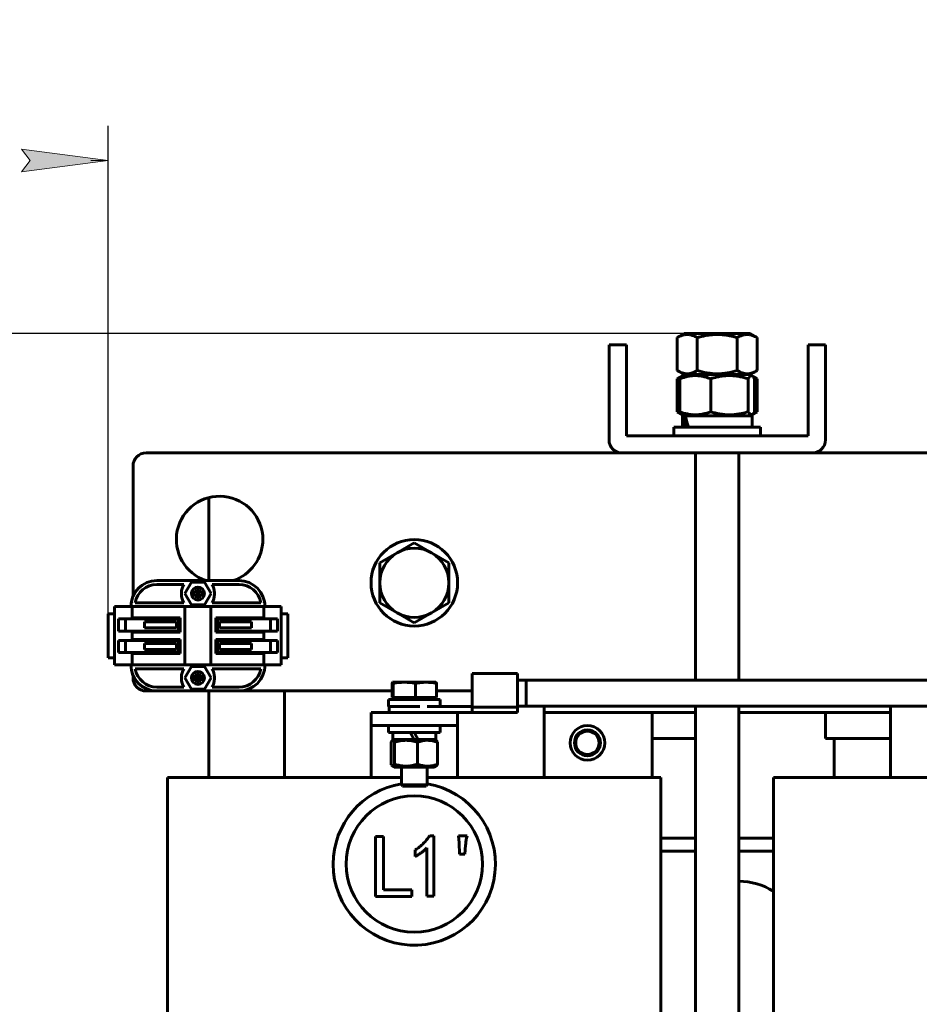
# Model space of a CAD drawing. Header units: millimetres. Extents: x 0 to 297, y 0 to 420.
# Tile 4 of 13: x 104 to 156, y 173 to 230. Entities that reach past the tile are written whole.
import ezdxf

# ---------------------------------------------------------------- set-up
doc = ezdxf.new("R2010")
doc.units = ezdxf.units.MM
doc.linetypes.add('K5LT_BASIC', pattern=[0])
doc.linetypes.add('K5LT_THIN', pattern=[0])
doc.layers.add('Системный слой', color=7, linetype='Continuous')
doc.styles.add('KDIMTEXTSTYLE', font='GOST_AU.SHX', dxfattribs={"width": 0.96, "oblique": 15, "height": 5})
doc.dimstyles.new('KDIMSTYLE (0.25)', dxfattribs={"dimtxt": 5, "dimasz": 1, "dimexe": 2, "dimexo": 0, "dimgap": 1, "dimtad": 1, "dimlfac": 4, "dimtxsty": 'KDIMTEXTSTYLE', "dimsah": 1, "dimcen": 0, "dimdle": 1, "dimadec": 0, "dimazin": 0, "dimtfac": 0.667, "dimtmove": 0, "dimatfit": 3, "dimfxl": 1, "dimtvp": 1, "dimtolj": 1, "dimtzin": 0, "dimarcsym": 0})

# ---------------------------------------------------------------- blocks, each defined once
blk = doc.blocks.new('U2')
at = {"layer": 'Системный слой', "color": 150, "linetype": 'K5LT_BASIC', "lineweight": 60, "true_color": 0x0080ff}
for p, q in [((110.579, 203.888), (110.579, 196.362)), ((110.579, 191.788), (110.579, 191.638))]:
    blk.add_line(p, q, dxfattribs=at)
blk = doc.blocks.new('U3')
at = {"layer": 'Системный слой', "color": 150, "linetype": 'K5LT_BASIC', "lineweight": 60, "true_color": 0x0080ff}
for p, q in [((138.829, 204.638), (111.329, 204.638)), ((173.829, 204.638), (149.829, 204.638)), ((212.329, 204.638), (184.829, 204.638))]:
    blk.add_line(p, q, dxfattribs=at)
blk = doc.blocks.new('U4')
at = {"layer": 'Системный слой', "color": 150, "linetype": 'K5LT_BASIC', "lineweight": 60, "true_color": 0x0080ff}
for start, end in [(0, 251.8051), (288.1949, 0)]:
    blk.add_arc((115.579, 199.638), 2.5, start, end, dxfattribs=at)
blk = doc.blocks.new('U5')
at = {"layer": 'Системный слой', "color": 150, "linetype": 'K5LT_BASIC', "lineweight": 60, "true_color": 0x0080ff}
for p, q in [((111.329, 190.888), (111.954, 190.888)), ((116.704, 190.888), (125.548, 190.888)), ((128.109, 190.888), (130.166, 190.888))]:
    blk.add_line(p, q, dxfattribs=at)
blk = doc.blocks.new('U14')
at = {"layer": 'Системный слой', "color": 150, "linetype": 'K5LT_BASIC', "lineweight": 60, "true_color": 0x0080ff}
for p, q in [((110.521, 193.8), (110.521, 193.857)), ((110.521, 193.043), (110.521, 193.1))]:
    blk.add_line(p, q, dxfattribs=at)
blk = doc.blocks.new('U15')
at = {"layer": 'Системный слой', "color": 150, "linetype": 'K5LT_BASIC', "lineweight": 60, "true_color": 0x0080ff}
for p, q in [((118.136, 193.857), (118.136, 193.8)), ((118.136, 193.1), (118.136, 193.043))]:
    blk.add_line(p, q, dxfattribs=at)
blk = doc.blocks.new('U16')
at = {"layer": 'Системный слой', "color": 150, "linetype": 'K5LT_BASIC', "lineweight": 60, "true_color": 0x0080ff}
for p, q in [((110.521, 195.05), (110.521, 195.107)), ((110.521, 194.293), (110.521, 194.35))]:
    blk.add_line(p, q, dxfattribs=at)
blk = doc.blocks.new('U17')
at = {"layer": 'Системный слой', "color": 150, "linetype": 'K5LT_BASIC', "lineweight": 60, "true_color": 0x0080ff}
for p, q in [((118.136, 195.107), (118.136, 195.05)), ((118.136, 194.35), (118.136, 194.293))]:
    blk.add_line(p, q, dxfattribs=at)
blk = doc.blocks.new('U22')
at = {"layer": 'Системный слой', "color": 150, "linetype": 'K5LT_BASIC', "lineweight": 60, "true_color": 0x0080ff}
for p, q in [((150.579, 188.138), (154.329, 188.138)), ((169.329, 188.138), (173.079, 188.138))]:
    blk.add_line(p, q, dxfattribs=at)
blk = doc.blocks.new('U23')
at = {"layer": 'Системный слой', "color": 150, "linetype": 'K5LT_BASIC', "lineweight": 60, "true_color": 0x0080ff}
for p, q in [((126.829, 188.088), (125.594, 188.088)), ((128.064, 188.088), (127.059, 188.088))]:
    blk.add_line(p, q, dxfattribs=at)
blk = doc.blocks.new('U27')
at = {"layer": 'Системный слой', "color": 150, "linetype": 'K5LT_BASIC', "lineweight": 60, "true_color": 0x0080ff}
for p, q in [((142.422, 209.163), (144.016, 209.163)), ((144.016, 209.163), (146.235, 209.163))]:
    blk.add_line(p, q, dxfattribs=at)
blk = doc.blocks.new('U28')
at = {"layer": 'Системный слой', "color": 150, "linetype": 'K5LT_BASIC', "lineweight": 60, "true_color": 0x0080ff}
for p, q in [((146.113, 208.93), (146.192, 209.046)), ((146.192, 209.046), (146.273, 209.104)), ((146.273, 209.104), (146.356, 209.093)), ((146.356, 209.093), (146.401, 209.056)), ((146.401, 209.056), (146.446, 209.001)), ((146.446, 209.001), (146.491, 208.93))]:
    blk.add_line(p, q, dxfattribs=at)
blk = doc.blocks.new('U29')
at = {"layer": 'Системный слой', "color": 150, "linetype": 'K5LT_BASIC', "lineweight": 60, "true_color": 0x0080ff}
for p, q in [((146.167, 206.936), (146.113, 207.02)), ((146.248, 206.857), (146.167, 206.936)), ((146.331, 206.846), (146.248, 206.857)), ((146.356, 206.858), (146.331, 206.846)), ((146.401, 206.894), (146.356, 206.858)), ((146.446, 206.949), (146.401, 206.894)), ((146.491, 207.02), (146.446, 206.949))]:
    blk.add_line(p, q, dxfattribs=at)
blk = doc.blocks.new('U35')
at = {"layer": 'Системный слой', "color": 150, "linetype": 'K5LT_BASIC', "lineweight": 60, "true_color": 0x0080ff}
for start, end in [(99.1752, 180), (180, 80.7615)]:
    blk.add_arc((126.826, 180.886), 4.688, start, end, dxfattribs=at)
blk = doc.blocks.new('U39')
at = {"layer": 'Системный слой', "color": 150, "linetype": 'K5LT_BASIC', "lineweight": 60, "true_color": 0x0080ff}
for p, q in [((142.316, 206.788), (142.367, 206.788)), ((142.486, 206.788), (146.341, 206.788))]:
    blk.add_line(p, q, dxfattribs=at)
blk = doc.blocks.new('U40')
at = {"layer": 'Системный слой', "color": 150, "linetype": 'K5LT_BASIC', "lineweight": 60, "true_color": 0x0080ff}
for p, q in [((126.079, 185.463), (127.231, 185.463)), ((127.231, 185.463), (127.579, 185.463))]:
    blk.add_line(p, q, dxfattribs=at)
blk = doc.blocks.new('U41')
at = {"layer": 'Системный слой', "color": 150, "linetype": 'K5LT_BASIC', "lineweight": 60, "true_color": 0x0080ff}
for p, q in [((127.191, 185.388), (126.154, 185.388)), ((127.504, 185.388), (127.191, 185.388))]:
    blk.add_line(p, q, dxfattribs=at)
blk = doc.blocks.new('U42')
at = {"layer": 'Системный слой', "color": 150, "linetype": 'K5LT_BASIC', "lineweight": 60, "true_color": 0x0080ff}
for p, q in [((125.548, 191.317), (125.558, 191.353)), ((125.558, 191.353), (125.568, 191.376)), ((125.568, 191.376), (125.577, 191.387)), ((125.577, 191.387), (125.578, 191.387)), ((125.578, 191.387), (125.579, 191.388)), ((125.579, 191.388), (125.58, 191.388))]:
    blk.add_line(p, q, dxfattribs=at)
blk = doc.blocks.new('U43')
at = {"layer": 'Системный слой', "color": 150, "linetype": 'K5LT_BASIC', "lineweight": 60, "true_color": 0x0080ff}
for p, q in [((141.829, 206.138), (146.29, 206.138)), ((146.29, 206.138), (146.829, 206.138))]:
    blk.add_line(p, q, dxfattribs=at)
blk = doc.blocks.new('U44')
at = {"layer": 'Системный слой', "color": 150, "linetype": 'K5LT_BASIC', "lineweight": 60, "true_color": 0x0080ff}
for p, q in [((118.079, 185.888), (126.079, 185.888)), ((127.579, 185.888), (135.579, 185.888))]:
    blk.add_line(p, q, dxfattribs=at)
blk = doc.blocks.new('U46')
at = {"layer": 'Системный слой', "color": 150, "linetype": 'K5LT_BASIC', "lineweight": 60, "true_color": 0x0080ff}
for p, q in [((154.329, 190.013), (154.329, 185.888)), ((154.329, 140.888), (154.329, 135.888))]:
    blk.add_line(p, q, dxfattribs=at)
blk = doc.blocks.new('U52')
at = {"layer": 'Системный слой', "color": 150, "linetype": 'K5LT_BASIC', "lineweight": 60, "true_color": 0x0080ff}
for p, q in [((143.079, 189.638), (134.329, 189.638)), ((154.329, 189.638), (145.579, 189.638))]:
    blk.add_line(p, q, dxfattribs=at)
blk = doc.blocks.new('U55')
at = {"layer": 'Системный слой', "color": 150, "linetype": 'K5LT_BASIC', "lineweight": 60, "true_color": 0x0080ff}
for p, q in [((141.079, 181.638), (143.079, 181.638)), ((145.579, 181.638), (147.579, 181.638)), ((176.079, 181.638), (178.079, 181.638)), ((180.579, 181.638), (182.579, 181.638))]:
    blk.add_line(p, q, dxfattribs=at)
blk = doc.blocks.new('U58')
at = {"layer": 'Системный слой', "color": 150, "linetype": 'K5LT_BASIC', "lineweight": 60, "true_color": 0x0080ff}
for p, q in [((143.079, 182.388), (141.079, 182.388)), ((147.579, 182.388), (145.579, 182.388)), ((178.079, 182.388), (176.079, 182.388)), ((182.579, 182.388), (180.579, 182.388))]:
    blk.add_line(p, q, dxfattribs=at)
blk = doc.blocks.new('U60')
at = {"layer": 'Системный слой', "color": 150, "linetype": 'K5LT_BASIC', "lineweight": 60, "true_color": 0x0080ff}
for p, q in [((114.954, 201.638), (114.954, 197.263)), ((114.954, 190.888), (114.954, 185.888))]:
    blk.add_line(p, q, dxfattribs=at)
blk = doc.blocks.new('U64')
at = {"layer": 'Системный слой', "color": 150, "linetype": 'K5LT_BASIC', "lineweight": 60, "true_color": 0x0080ff}
for p, q in [((125.519, 186.606), (125.495, 186.653)), ((125.683, 186.653), (125.645, 186.583)), ((125.543, 186.57), (125.519, 186.606)), ((125.568, 186.548), (125.543, 186.57)), ((125.607, 186.546), (125.568, 186.548)), ((125.645, 186.583), (125.607, 186.546))]:
    blk.add_line(p, q, dxfattribs=at)
blk = doc.blocks.new('U65')
at = {"layer": 'Системный слой', "color": 150, "linetype": 'K5LT_BASIC', "lineweight": 60, "true_color": 0x0080ff}
for p, q in [((125.495, 187.922), (125.519, 187.969)), ((125.519, 187.969), (125.543, 188.005)), ((125.543, 188.005), (125.568, 188.027)), ((125.568, 188.027), (125.589, 188.033)), ((125.589, 188.033), (125.59, 188.033)), ((125.59, 188.033), (125.591, 188.033)), ((125.591, 188.033), (125.593, 188.033)), ((125.593, 188.033), (125.596, 188.033)), ((125.596, 188.033), (125.604, 188.031)), ((125.604, 188.031), (125.613, 188.026)), ((125.613, 188.026), (125.614, 188.025)), ((125.614, 188.025), (125.615, 188.025)), ((125.615, 188.025), (125.617, 188.023)), ((125.617, 188.023), (125.621, 188.02)), ((125.621, 188.02), (125.628, 188.013)), ((125.628, 188.013), (125.637, 188.003)), ((125.637, 188.003), (125.638, 188.002)), ((125.638, 188.002), (125.639, 188)), ((125.639, 188), (125.642, 187.996)), ((125.642, 187.996), (125.648, 187.988)), ((125.648, 187.988), (125.659, 187.969)), ((125.659, 187.969), (125.682, 187.924)), ((125.682, 187.924), (125.683, 187.922))]:
    blk.add_line(p, q, dxfattribs=at)
blk = doc.blocks.new('U66')
at = {"layer": 'Системный слой', "color": 150, "linetype": 'K5LT_BASIC', "lineweight": 60, "true_color": 0x0080ff}
for p, q in [((134.329, 185.888), (134.329, 190.013)), ((134.329, 135.888), (134.329, 140.888))]:
    blk.add_line(p, q, dxfattribs=at)
blk = doc.blocks.new('U67')
at = {"layer": 'Системный слой', "color": 150, "linetype": 'K5LT_BASIC', "lineweight": 60, "true_color": 0x0080ff}
for p, q in [((119.329, 190.888), (119.329, 185.888)), ((119.329, 140.888), (119.329, 135.9))]:
    blk.add_line(p, q, dxfattribs=at)
blk = doc.blocks.new('U68')
at = {"layer": 'Системный слой', "color": 150, "linetype": 'K5LT_BASIC', "lineweight": 60, "true_color": 0x0080ff}
for p, q in [((143.079, 191.513), (143.079, 204.638)), ((143.079, 126.013), (143.079, 190.013))]:
    blk.add_line(p, q, dxfattribs=at)
blk = doc.blocks.new('U69')
at = {"layer": 'Системный слой', "color": 150, "linetype": 'K5LT_BASIC', "lineweight": 60, "true_color": 0x0080ff}
for p, q in [((145.579, 191.513), (145.579, 204.638)), ((145.579, 126.013), (145.579, 190.013))]:
    blk.add_line(p, q, dxfattribs=at)
blk = doc.blocks.new('U73')
at = {"layer": 'Системный слой', "color": 150, "linetype": 'K5LT_BASIC', "lineweight": 60, "true_color": 0x0080ff}
for p, q in [((133.291, 191.513), (178.819, 191.513)), ((178.942, 191.513), (180.579, 191.513)), ((213.889, 191.513), (214.523, 191.513))]:
    blk.add_line(p, q, dxfattribs=at)
blk = doc.blocks.new('U75')
at = {"layer": 'Системный слой', "color": 150, "linetype": 'K5LT_BASIC', "lineweight": 60, "true_color": 0x0080ff}
for p, q in [((153.079, 185.888), (161.079, 185.888)), ((162.579, 185.888), (170.579, 185.888))]:
    blk.add_line(p, q, dxfattribs=at)
blk = doc.blocks.new('U78')
at = {"layer": 'Системный слой', "color": 150, "linetype": 'K5LT_BASIC', "lineweight": 60, "true_color": 0x0080ff}
for p, q in [((142.092, 206.98), (142.019, 207.02)), ((142.165, 206.945), (142.092, 206.98)), ((142.238, 206.914), (142.165, 206.945))]:
    blk.add_line(p, q, dxfattribs=at)
blk = doc.blocks.new('U79')
at = {"layer": 'Системный слой', "color": 150, "linetype": 'K5LT_BASIC', "lineweight": 60, "true_color": 0x0080ff}
for p, q in [((146.419, 209.037), (146.492, 209.006)), ((146.492, 209.006), (146.565, 208.97)), ((146.565, 208.97), (146.638, 208.93))]:
    blk.add_line(p, q, dxfattribs=at)
blk = doc.blocks.new('U80')
at = {"layer": 'Системный слой', "color": 150, "linetype": 'K5LT_BASIC', "lineweight": 60, "true_color": 0x0080ff}
for p, q in [((142.019, 208.93), (142.092, 208.97)), ((142.092, 208.97), (142.165, 209.006)), ((142.165, 209.006), (142.238, 209.037))]:
    blk.add_line(p, q, dxfattribs=at)
blk = doc.blocks.new('U81')
at = {"layer": 'Системный слой', "color": 150, "linetype": 'K5LT_BASIC', "lineweight": 60, "true_color": 0x0080ff}
for p, q in [((146.492, 206.945), (146.419, 206.914)), ((146.565, 206.98), (146.492, 206.945)), ((146.638, 207.02), (146.565, 206.98))]:
    blk.add_line(p, q, dxfattribs=at)
blk = doc.blocks.new('KDIMARROW_01')
at = {"layer": 'Системный слой'}
blk.add_hatch(color=0, dxfattribs=at).paths.add_polyline_path([(0, 0), (-5, 0.658), (-4.5, 0), (-5, -0.658)])
at = {"layer": 'Системный слой', "color": 0, "linetype": 'K5LT_THIN', "lineweight": 18}
for p, q in [((-4.5, 0), (-5, 0.658)), ((-5, 0.658), (0, 0)), ((0, 0), (-5, -0.658)), ((-5, -0.658), (-4.5, 0)), ((0, 0), (-1, 0))]:
    blk.add_line(p, q, dxfattribs=at)

msp = doc.modelspace()

# ---------------------------------------------------------------- linework, layer by layer
at = {"layer": 'Системный слой', "color": 150, "linetype": 'K5LT_BASIC', "lineweight": 60, "true_color": 0x0080ff}
for p, q in [((142.4223, 211.5376), (142.0191, 211.3049)), ((142.0191, 211.3049), (142.0191, 209.3954)), ((142.4223, 211.5376), (146.2348, 211.5376)), ((143.1738, 211.3049), (143.1738, 209.3954)), ((145.4832, 211.3049), (145.4832, 209.3954)), ((146.2348, 211.5376), (146.6379, 211.3049)), ((146.6379, 211.3049), (146.6379, 209.3954)), ((138.0785, 210.1376), (138.0785, 210.8876)), ((138.0785, 210.8876), (139.0785, 210.8876)), ((139.0785, 210.8876), (139.0785, 210.1376)), ((149.5785, 210.8876), (150.5785, 210.8876)), ((149.5785, 210.1376), (149.5785, 210.8876)), ((150.5785, 210.8876), (150.5785, 210.1376)), ((138.0785, 210.1376), (138.0785, 205.3876)), ((139.0785, 205.6376), (139.0785, 210.1376)), ((149.5785, 210.1376), (149.5785, 205.6376)), ((150.5785, 205.3876), (150.5785, 210.1376)), ((142.4223, 209.1626), (142.0191, 209.3954)), ((146.2348, 209.1626), (146.6379, 209.3954)), ((142.3012, 209.0927), (142.0191, 208.9299)), ((142.0191, 208.9299), (142.0191, 207.0204)), ((142.1665, 208.9299), (142.1665, 207.0204)), ((142.4223, 209.1626), (142.3011, 209.0927)), ((142.4223, 209.1626), (146.2348, 209.1626)), ((143.9505, 208.9299), (143.9505, 207.0204)), ((146.1125, 208.9299), (146.1125, 207.0204)), ((146.2348, 209.1626), (146.3559, 209.0927)), ((146.3559, 209.0927), (146.6379, 208.9299)), ((146.4906, 208.9299), (146.4906, 207.0204)), ((146.6379, 208.9299), (146.6379, 207.0204)), ((142.3012, 206.8575), (142.0191, 207.0204)), ((142.4223, 206.7876), (142.3011, 206.8575)), ((142.316, 206.1376), (142.316, 206.7876)), ((142.3671, 206.7876), (142.4662, 206.7876)), ((142.4662, 206.7876), (142.4855, 206.7876)), ((146.2348, 206.7876), (146.3559, 206.8575)), ((146.341, 206.1376), (146.341, 206.7876)), ((146.3559, 206.8575), (146.6379, 207.0204)), ((141.8285, 205.6376), (141.8285, 206.1376)), ((146.8285, 205.6376), (146.8285, 206.1376)), ((149.5785, 205.6376), (139.0785, 205.6376)), ((138.8285, 204.6376), (149.8285, 204.6376)), ((114.9535, 201.6376), (114.9535, 202.0582)), ((126.8285, 199.447), (125.8285, 198.8697)), ((127.8285, 198.8697), (126.8285, 199.447)), ((125.8285, 198.8697), (124.8285, 198.2923)), ((128.8285, 198.2923), (127.8285, 198.8697)), ((124.8285, 198.2923), (124.8285, 197.1376)), ((128.8285, 197.1376), (128.8285, 198.2923)), ((111.9535, 197.2626), (116.7035, 197.2626)), ((111.9535, 197.0376), (113.5058, 197.0376)), ((113.9496, 197.1689), (113.5707, 196.5126)), ((114.7074, 197.1689), (113.9496, 197.1689)), ((115.0863, 196.5126), (114.7074, 197.1689)), ((115.1512, 197.0376), (116.7035, 197.0376)), ((124.8285, 197.1376), (124.8285, 195.9829)), ((128.8285, 195.9829), (128.8285, 197.1376)), ((113.3785, 196.4626), (113.3785, 196.5626)), ((113.5707, 196.5126), (113.9496, 195.8564)), ((114.0848, 196.6064), (114.2348, 196.6064)), ((114.0848, 196.4189), (114.0848, 196.6064)), ((114.2348, 196.4189), (114.0848, 196.4189)), ((114.2348, 196.7564), (114.4223, 196.7564)), ((114.2348, 196.6064), (114.2348, 196.7564)), ((114.2348, 196.6064), (114.3285, 196.5126)), ((114.2348, 196.4189), (114.3285, 196.5126)), ((114.2348, 196.2689), (114.2348, 196.4189)), ((114.4223, 196.6064), (114.3285, 196.5126)), ((114.3285, 196.5126), (114.4223, 196.4189)), ((114.4223, 196.7564), (114.4223, 196.6064)), ((114.4223, 196.6064), (114.5723, 196.6064)), ((114.5723, 196.4189), (114.4223, 196.4189)), ((114.4223, 196.4189), (114.4223, 196.2689)), ((114.5723, 196.6064), (114.5723, 196.4189)), ((114.7074, 195.8564), (115.0863, 196.5126)), ((115.2785, 196.5626), (115.2785, 196.4626)), ((109.6784, 195.7626), (109.516, 195.7626)), ((109.516, 192.3876), (109.516, 195.7626)), ((110.3587, 195.7626), (109.6784, 195.7626)), ((110.3587, 195.7626), (110.5211, 195.7626)), ((110.5211, 195.1072), (110.5211, 195.7626)), ((110.6175, 195.7626), (110.5211, 195.7626)), ((111.1643, 195.7626), (110.6175, 195.7626)), ((113.5058, 195.9876), (110.6985, 195.9876)), ((111.3178, 195.7626), (111.1643, 195.7626)), ((113.5285, 195.7626), (111.3178, 195.7626)), ((113.5785, 195.7626), (113.5285, 195.7626)), ((113.5785, 195.7626), (113.6035, 195.7626)), ((113.5785, 192.3876), (113.5785, 195.7626)), ((115.0535, 195.7626), (113.6035, 195.7626)), ((113.9496, 195.8564), (114.7074, 195.8564)), ((114.4223, 196.2689), (114.2348, 196.2689)), ((115.0535, 195.7626), (115.0785, 195.7626)), ((115.0785, 195.7626), (115.0785, 192.3876)), ((115.1285, 195.7626), (115.0785, 195.7626)), ((117.3392, 195.7626), (115.1285, 195.7626)), ((117.9585, 195.9876), (115.1512, 195.9876)), ((117.4927, 195.7626), (117.3392, 195.7626)), ((118.0395, 195.7626), (117.4927, 195.7626)), ((118.136, 195.7626), (118.0395, 195.7626)), ((118.136, 195.7626), (118.2983, 195.7626)), ((118.136, 195.7626), (118.136, 195.1072)), ((118.9787, 195.7626), (118.2983, 195.7626)), ((119.141, 195.7626), (118.9787, 195.7626)), ((119.141, 195.7626), (119.141, 192.3876)), ((124.8285, 195.9829), (125.8285, 195.4056)), ((127.8285, 195.4056), (128.8285, 195.9829)), ((109.141, 195.3501), (109.141, 194.1759)), ((109.516, 195.3501), (109.141, 195.3501)), ((119.516, 195.3501), (119.141, 195.3501)), ((119.516, 194.1759), (119.516, 195.3501)), ((125.8285, 195.4056), (126.8285, 194.8282)), ((126.8285, 194.8282), (127.8285, 195.4056)), ((109.8547, 195.0501), (109.7297, 195.0501)), ((109.7297, 194.3501), (109.7297, 195.0501)), ((110.0938, 195.0501), (109.8547, 195.0501)), ((110.1438, 195.0501), (110.0938, 195.0501)), ((110.1438, 195.0501), (110.194, 195.0501)), ((110.1438, 195.0501), (110.1438, 194.3501)), ((110.6815, 195.0501), (110.194, 195.0501)), ((110.5211, 195.1072), (110.6175, 195.1072)), ((110.6175, 195.1072), (111.1643, 195.1072)), ((110.6815, 195.0501), (110.7666, 195.0501)), ((111.1483, 195.0501), (110.7666, 195.0501)), ((111.1914, 195.0501), (111.1483, 195.0501)), ((111.1643, 195.1072), (111.3178, 195.1072)), ((112.8285, 195.0501), (111.1914, 195.0501)), ((111.232, 194.5274), (111.232, 194.8728)), ((111.232, 194.8728), (112.8285, 194.8728)), ((111.3178, 195.1072), (113.2958, 195.1072)), ((113.2035, 195.0501), (112.8285, 195.0501)), ((112.8285, 194.8728), (113.084, 194.8728)), ((113.084, 194.5274), (113.084, 194.8728)), ((113.2035, 195.0501), (113.2035, 194.3501)), ((113.2958, 195.1072), (113.2958, 194.2931)), ((115.3612, 194.2931), (115.3612, 195.1072)), ((115.3612, 195.1072), (117.3392, 195.1072)), ((115.8285, 195.0501), (115.4535, 195.0501)), ((115.4535, 194.3501), (115.4535, 195.0501)), ((115.573, 194.8728), (115.8285, 194.8728)), ((115.573, 194.8728), (115.573, 194.5274)), ((117.4657, 195.0501), (115.8285, 195.0501)), ((115.8285, 194.8728), (117.425, 194.8728)), ((117.3392, 195.1072), (117.4927, 195.1072)), ((117.425, 194.8728), (117.425, 194.5274)), ((117.5087, 195.0501), (117.4657, 195.0501)), ((117.4927, 195.1072), (118.0395, 195.1072)), ((117.8904, 195.0501), (117.5087, 195.0501)), ((117.8904, 195.0501), (117.9755, 195.0501)), ((118.463, 195.0501), (117.9755, 195.0501)), ((118.0395, 195.1072), (118.136, 195.1072)), ((118.463, 195.0501), (118.5132, 195.0501)), ((118.5632, 195.0501), (118.5132, 195.0501)), ((118.5132, 194.3501), (118.5132, 195.0501)), ((118.8024, 195.0501), (118.5632, 195.0501)), ((118.9274, 195.0501), (118.8024, 195.0501)), ((118.9274, 195.0501), (118.9274, 194.3501)), ((109.141, 194.1759), (109.141, 193.9743)), ((109.7297, 194.3501), (109.8547, 194.3501)), ((109.8547, 194.3501), (110.0938, 194.3501)), ((110.0938, 194.3501), (110.1438, 194.3501)), ((110.194, 194.3501), (110.1438, 194.3501)), ((110.194, 194.3501), (110.6815, 194.3501)), ((110.6175, 194.2931), (110.5211, 194.2931)), ((110.5211, 193.8572), (110.5211, 194.2931)), ((111.1643, 194.2931), (110.6175, 194.2931)), ((110.7666, 194.3501), (110.6815, 194.3501)), ((110.7666, 194.3501), (111.1483, 194.3501)), ((111.1914, 194.3501), (111.1483, 194.3501)), ((111.3178, 194.2931), (111.1643, 194.2931)), ((111.1914, 194.3501), (112.8285, 194.3501)), ((112.8285, 194.5274), (111.232, 194.5274)), ((113.2958, 194.2931), (111.3178, 194.2931)), ((113.084, 194.5274), (112.8285, 194.5274)), ((112.8285, 194.3501), (113.2035, 194.3501)), ((117.3392, 194.2931), (115.3612, 194.2931)), ((115.4535, 194.3501), (115.8285, 194.3501)), ((115.8285, 194.5274), (115.573, 194.5274)), ((117.425, 194.5274), (115.8285, 194.5274)), ((115.8285, 194.3501), (117.4657, 194.3501)), ((117.4927, 194.2931), (117.3392, 194.2931)), ((117.4657, 194.3501), (117.5087, 194.3501)), ((118.0395, 194.2931), (117.4927, 194.2931)), ((117.8904, 194.3501), (117.5087, 194.3501)), ((117.9755, 194.3501), (117.8904, 194.3501)), ((117.9755, 194.3501), (118.463, 194.3501)), ((118.136, 194.2931), (118.0395, 194.2931)), ((118.136, 194.2931), (118.136, 193.8572)), ((118.5132, 194.3501), (118.463, 194.3501)), ((118.5132, 194.3501), (118.5632, 194.3501)), ((118.5632, 194.3501), (118.8024, 194.3501)), ((118.8024, 194.3501), (118.9274, 194.3501)), ((119.516, 194.1759), (119.516, 193.9743)), ((109.141, 193.9743), (109.141, 192.8001)), ((109.7297, 193.1001), (109.7297, 193.8001)), ((109.8547, 193.8001), (109.7297, 193.8001)), ((110.0938, 193.8001), (109.8547, 193.8001)), ((110.1438, 193.8001), (110.0938, 193.8001)), ((110.1438, 193.8001), (110.194, 193.8001)), ((110.1438, 193.8001), (110.1438, 193.1001)), ((110.6815, 193.8001), (110.194, 193.8001)), ((110.5211, 193.8572), (110.6175, 193.8572)), ((110.6175, 193.8572), (111.1643, 193.8572)), ((110.6815, 193.8001), (110.7666, 193.8001)), ((111.1483, 193.8001), (110.7666, 193.8001)), ((111.1914, 193.8001), (111.1483, 193.8001)), ((111.1643, 193.8572), (111.3178, 193.8572)), ((112.8285, 193.8001), (111.1914, 193.8001)), ((111.232, 193.6228), (112.8285, 193.6228)), ((111.232, 193.2774), (111.232, 193.6228)), ((111.3178, 193.8572), (113.2958, 193.8572)), ((113.2035, 193.8001), (112.8285, 193.8001)), ((112.8285, 193.6228), (113.084, 193.6228)), ((113.084, 193.2774), (113.084, 193.6228)), ((113.2035, 193.8001), (113.2035, 193.1001)), ((113.2958, 193.8572), (113.2958, 193.0431)), ((115.3612, 193.8572), (117.3392, 193.8572)), ((115.3612, 193.0431), (115.3612, 193.8572)), ((115.4535, 193.1001), (115.4535, 193.8001)), ((115.8285, 193.8001), (115.4535, 193.8001)), ((115.573, 193.6228), (115.573, 193.2774)), ((115.573, 193.6228), (115.8285, 193.6228)), ((117.4657, 193.8001), (115.8285, 193.8001)), ((115.8285, 193.6228), (117.425, 193.6228)), ((117.3392, 193.8572), (117.4927, 193.8572)), ((117.425, 193.6228), (117.425, 193.2774)), ((117.5087, 193.8001), (117.4657, 193.8001)), ((117.4927, 193.8572), (118.0395, 193.8572)), ((117.8904, 193.8001), (117.5087, 193.8001)), ((117.8904, 193.8001), (117.9755, 193.8001)), ((118.463, 193.8001), (117.9755, 193.8001)), ((118.0395, 193.8572), (118.136, 193.8572)), ((118.463, 193.8001), (118.5132, 193.8001)), ((118.5632, 193.8001), (118.5132, 193.8001)), ((118.5132, 193.1001), (118.5132, 193.8001)), ((118.8024, 193.8001), (118.5632, 193.8001)), ((118.9274, 193.8001), (118.8024, 193.8001)), ((118.9274, 193.8001), (118.9274, 193.1001)), ((119.516, 192.8001), (119.516, 193.9743)), ((109.7297, 193.1001), (109.8547, 193.1001)), ((109.8547, 193.1001), (110.0938, 193.1001)), ((110.0938, 193.1001), (110.1438, 193.1001)), ((110.194, 193.1001), (110.1438, 193.1001)), ((110.194, 193.1001), (110.6815, 193.1001)), ((110.5211, 192.3876), (110.5211, 193.0431)), ((110.6175, 193.0431), (110.5211, 193.0431)), ((111.1643, 193.0431), (110.6175, 193.0431)), ((110.7666, 193.1001), (110.6815, 193.1001)), ((110.7666, 193.1001), (111.1483, 193.1001)), ((111.1914, 193.1001), (111.1483, 193.1001)), ((111.3178, 193.0431), (111.1643, 193.0431)), ((111.1914, 193.1001), (112.8285, 193.1001)), ((112.8285, 193.2774), (111.232, 193.2774)), ((113.2958, 193.0431), (111.3178, 193.0431)), ((113.084, 193.2774), (112.8285, 193.2774)), ((112.8285, 193.1001), (113.2035, 193.1001)), ((117.3392, 193.0431), (115.3612, 193.0431)), ((115.4535, 193.1001), (115.8285, 193.1001)), ((115.8285, 193.2774), (115.573, 193.2774)), ((117.425, 193.2774), (115.8285, 193.2774)), ((115.8285, 193.1001), (117.4657, 193.1001)), ((117.4927, 193.0431), (117.3392, 193.0431)), ((117.4657, 193.1001), (117.5087, 193.1001)), ((118.0395, 193.0431), (117.4927, 193.0431)), ((117.8904, 193.1001), (117.5087, 193.1001)), ((117.9755, 193.1001), (117.8904, 193.1001)), ((117.9755, 193.1001), (118.463, 193.1001)), ((118.136, 193.0431), (118.0395, 193.0431)), ((118.136, 193.0431), (118.136, 192.3876)), ((118.5132, 193.1001), (118.463, 193.1001)), ((118.5132, 193.1001), (118.5632, 193.1001)), ((118.5632, 193.1001), (118.8024, 193.1001)), ((118.8024, 193.1001), (118.9274, 193.1001)), ((109.516, 192.8001), (109.141, 192.8001)), ((109.516, 192.3876), (109.6784, 192.3876)), ((110.3587, 192.3876), (109.6784, 192.3876)), ((110.5211, 192.3876), (110.3587, 192.3876)), ((110.5211, 192.3876), (110.6175, 192.3876)), ((111.1643, 192.3876), (110.6175, 192.3876)), ((111.1643, 192.3876), (111.3178, 192.3876)), ((113.5285, 192.3876), (111.3178, 192.3876)), ((113.5285, 192.3876), (113.5785, 192.3876)), ((113.6035, 192.3876), (113.5785, 192.3876)), ((115.0535, 192.3876), (113.6035, 192.3876)), ((115.0785, 192.3876), (115.0535, 192.3876)), ((115.0785, 192.3876), (115.1285, 192.3876)), ((117.3392, 192.3876), (115.1285, 192.3876)), ((117.3392, 192.3876), (117.4927, 192.3876)), ((118.0395, 192.3876), (117.4927, 192.3876)), ((118.0395, 192.3876), (118.136, 192.3876)), ((118.2983, 192.3876), (118.136, 192.3876)), ((118.9787, 192.3876), (118.2983, 192.3876)), ((119.141, 192.3876), (118.9787, 192.3876)), ((119.516, 192.8001), (119.141, 192.8001)), ((110.6985, 192.1626), (113.5058, 192.1626)), ((113.9496, 192.2939), (113.5707, 191.6376)), ((114.7074, 192.2939), (113.9496, 192.2939)), ((114.0848, 191.5439), (114.0848, 191.7314)), ((114.0848, 191.7314), (114.2348, 191.7314)), ((114.2348, 191.7314), (114.2348, 191.8814)), ((114.2348, 191.8814), (114.4223, 191.8814)), ((114.2348, 191.7314), (114.3285, 191.6376)), ((114.4223, 191.7314), (114.3285, 191.6376)), ((114.4223, 191.8814), (114.4223, 191.7314)), ((114.4223, 191.7314), (114.5723, 191.7314)), ((114.5723, 191.7314), (114.5723, 191.5439)), ((115.0863, 191.6376), (114.7074, 192.2939)), ((115.1512, 192.1626), (117.9585, 192.1626)), ((130.1656, 189.9471), (130.1656, 191.8876)), ((130.1656, 191.8876), (132.7906, 191.8876)), ((132.7906, 189.9471), (132.7906, 191.8876)), ((113.3785, 191.5876), (113.3785, 191.6876)), ((113.5707, 191.6376), (113.9496, 190.9814)), ((114.2348, 191.5439), (114.0848, 191.5439)), ((114.2348, 191.5439), (114.3285, 191.6376)), ((114.2348, 191.3939), (114.2348, 191.5439)), ((114.4223, 191.3939), (114.2348, 191.3939)), ((114.3285, 191.6376), (114.4223, 191.5439)), ((114.5723, 191.5439), (114.4223, 191.5439)), ((114.4223, 191.5439), (114.4223, 191.3939)), ((114.7074, 190.9814), (115.0863, 191.6376)), ((115.2785, 191.6876), (115.2785, 191.5876)), ((125.5484, 190.5126), (125.5484, 191.3172)), ((125.5785, 191.3876), (125.5766, 191.3869)), ((125.5797, 191.3876), (125.5785, 191.3876)), ((126.2511, 191.3876), (125.5797, 191.3876)), ((125.611, 190.5126), (125.611, 191.3172)), ((127.4999, 191.3876), (126.2511, 191.3876)), ((126.8912, 190.5126), (126.8912, 191.3172)), ((127.4999, 191.3876), (128.0785, 191.3876)), ((128.0785, 191.3876), (128.0804, 191.3869)), ((128.1087, 190.5126), (128.1087, 191.3172)), ((132.7906, 191.5126), (133.2906, 191.5126)), ((133.2906, 191.5126), (133.2906, 190.0126)), ((113.5058, 191.1126), (111.9535, 191.1126)), ((116.7035, 190.8876), (111.9535, 190.8876)), ((113.9496, 190.9814), (114.7074, 190.9814)), ((116.7035, 191.1126), (115.1512, 191.1126)), ((125.3285, 189.9876), (125.3285, 190.3876)), ((125.3285, 190.3876), (128.3285, 190.3876)), ((125.611, 190.5126), (125.5484, 190.5126)), ((125.736, 190.3876), (125.611, 190.5126)), ((126.8912, 190.5126), (125.611, 190.5126)), ((128.1087, 190.5126), (126.8912, 190.5126)), ((127.921, 190.3876), (128.046, 190.5126)), ((128.3285, 189.9876), (128.3285, 190.3876)), ((124.3285, 188.8876), (124.3285, 189.6376)), ((124.3285, 189.6376), (129.3285, 189.6376)), ((125.3285, 189.9876), (127.138, 189.9876)), ((125.3757, 189.9876), (125.3757, 189.6376)), ((127.5785, 189.9876), (130.1656, 189.9876)), ((129.3285, 189.6376), (130.1656, 189.6376)), ((129.3285, 188.8876), (129.3285, 189.6376)), ((130.1656, 189.9471), (132.7906, 189.9471)), ((130.1656, 189.9471), (130.1656, 189.6376)), ((130.1656, 189.6376), (132.7906, 189.6376)), ((132.7906, 190.0126), (133.2906, 190.0126)), ((132.7906, 189.9471), (132.7906, 189.6376)), ((133.2906, 190.0126), (178.8187, 190.0126)), ((140.5785, 185.8876), (140.5785, 189.6376)), ((150.5785, 189.6376), (150.5785, 188.1376)), ((124.3285, 185.8876), (124.3285, 188.8876)), ((124.3285, 188.8876), (129.3285, 188.8876)), ((125.3285, 188.8876), (125.3285, 188.4876)), ((128.3285, 188.8876), (128.3285, 188.4876)), ((129.3285, 185.8876), (129.3285, 188.8876)), ((128.3285, 188.4876), (125.3285, 188.4876)), ((125.5935, 188.4876), (125.5935, 188.0876)), ((126.8285, 188.0876), (126.5976, 188.4876)), ((126.8285, 188.4876), (127.0595, 188.0876)), ((128.0635, 188.4876), (128.0635, 188.0876)), ((125.4952, 186.6534), (125.4952, 187.9218)), ((125.6723, 188.0876), (125.5678, 188.0273)), ((125.6831, 186.6534), (125.6831, 187.9218)), ((127.0595, 188.0876), (126.8285, 188.0876)), ((127.0163, 186.6534), (127.0163, 187.9218)), ((127.9848, 188.0876), (128.0892, 188.0273)), ((128.1618, 186.6534), (128.1618, 187.9218)), ((140.5785, 188.1376), (143.0785, 188.1376)), ((151.0785, 188.1376), (151.0785, 185.8876)), ((125.6723, 186.4876), (125.5678, 186.5479)), ((127.9848, 186.4876), (125.6723, 186.4876)), ((126.0785, 185.4626), (126.0785, 186.4876)), ((127.5785, 185.4626), (127.5785, 186.4876)), ((127.9848, 186.4876), (128.0892, 186.5479)), ((112.5785, 185.8876), (118.0785, 185.8876)), ((112.5785, 140.8876), (112.5785, 185.8876)), ((135.5785, 185.8876), (141.0785, 185.8876)), ((141.0785, 185.8876), (141.0785, 140.8876)), ((147.5785, 185.8876), (153.0785, 185.8876)), ((147.5785, 140.8876), (147.5785, 185.8876)), ((126.1535, 185.3876), (126.0785, 185.4626)), ((127.5035, 185.3876), (127.5785, 185.4626)), ((124.5845, 179.0011), (124.5845, 182.4683)), ((124.5845, 182.4683), (125.0508, 182.4683)), ((125.0508, 182.4683), (125.0508, 179.3863)), ((127.7151, 182.5089), (127.9584, 182.5089)), ((127.9584, 182.5089), (127.9584, 179.0214)), ((129.3859, 182.5089), (129.8725, 182.5089)), ((129.4264, 182.1033), (129.3859, 182.5089)), ((129.4467, 181.4545), (129.4264, 182.1033)), ((126.8838, 181.3126), (126.8838, 181.6978)), ((127.5529, 179.0214), (127.5529, 181.8195)), ((129.7914, 181.9817), (129.7509, 181.4545)), ((129.7509, 181.4545), (129.4467, 181.4545)), ((125.0508, 179.3863), (126.6932, 179.3863)), ((126.6932, 179.3863), (126.6932, 179.0011)), ((126.6932, 179.0011), (124.5845, 179.0011)), ((127.9584, 179.0214), (127.5529, 179.0214))]:
    msp.add_line(p, q, dxfattribs=at)
for centre, radius in [((126.8285, 197.1376), 2.5), ((114.3285, 196.5126), 0.3772), ((114.3285, 196.5126), 0.3673), ((114.3285, 191.6376), 0.3772), ((114.3285, 191.6376), 0.3673), ((136.8285, 187.8876), 0.75), ((136.8285, 187.8876), 0.675), ((126.826, 180.8861), 3.9375)]:
    msp.add_circle(centre, radius, dxfattribs=at)
for centre, radius, start, end in [((138.8285, 205.3876), 0.75, 180, 270), ((149.8285, 205.3876), 0.75, 270, 0), ((111.3285, 203.8876), 0.75, 90, 180), ((126.8285, 197.1376), 2, 60, 120), ((126.8285, 197.1376), 2, 120, 180), ((126.8285, 197.1376), 2, 0, 60), ((111.9535, 195.7626), 1.5, 90, 180), ((111.9535, 195.7626), 1.275, 90, 169.83575), ((114.3285, 196.5626), 0.95, 150, 180), ((114.3285, 196.5626), 0.95, 0, 30), ((116.7035, 195.7626), 1.5, 0, 90), ((116.7035, 195.7626), 1.275, 10.16425, 90), ((126.8285, 197.1376), 2, 180, 240), ((126.8285, 197.1376), 2, 300, 0), ((114.3285, 196.4626), 0.95, 180, 210), ((114.3285, 196.4626), 0.95, 330, 0), ((126.8285, 197.1376), 2, 240, 300), ((111.9535, 192.3876), 1.5, 180, 270), ((116.7035, 192.3876), 1.5, 270, 0), ((111.9535, 192.3876), 1.275, 190.16425, 270), ((114.3285, 191.6876), 0.95, 150, 180), ((114.3285, 191.6876), 0.95, 0, 30), ((116.7035, 192.3876), 1.275, 270, 349.83575), ((111.3285, 191.6376), 0.75, 180, 270), ((114.3285, 191.5876), 0.95, 180, 210), ((114.3285, 191.5876), 0.95, 330, 0), ((136.8285, 187.8876), 1, 0, 180), ((136.8285, 187.8876), 1, 180, 0), ((145.5785, 176.1376), 3.75, 57.76905, 90)]:
    msp.add_arc(centre, radius, start, end, dxfattribs=at)
msp.add_ellipse((144.3285, 206.1376), major_axis=(-1.0805, 3.4448), ratio=0.4928661, start_param=1.2298467, end_param=1.4174181, dxfattribs=at)
for points, knots in [([(142.0191, 211.3049), (142.0853, 211.3431), (142.1873, 211.3945), (142.315, 211.44), (142.4005, 211.4626), (142.4765, 211.4763), (142.5421, 211.4825), (142.6076, 211.4841), (142.6729, 211.4812), (142.7491, 211.4712), (142.8241, 211.4549), (142.9205, 211.4264), (143.0374, 211.379), (143.1289, 211.3308), (143.1738, 211.3049)], [0, 0, 0, 0, 2.647855, 4.0331334, 4.9873359, 5.9684561, 6.9711097, 7.5141628, 8.4876086, 9.4762793, 10.4385898, 11.3725017, 13.1981603, 15, 15, 15, 15]), ([(143.1738, 211.3049), (143.1932, 211.3104), (143.2322, 211.3215), (143.3112, 211.343), (143.3902, 211.363), (143.4697, 211.3817), (143.5493, 211.3993), (143.6804, 211.4255), (143.8094, 211.4461), (143.9163, 211.4593), (143.9699, 211.4652), (144.0236, 211.4703), (144.0773, 211.4746), (144.1312, 211.478), (144.2036, 211.4816), (144.2821, 211.4836), (144.3666, 211.4835), (144.4395, 211.482), (144.5126, 211.4789), (144.5822, 211.4745), (144.6485, 211.469), (144.7118, 211.4627), (144.775, 211.4552), (144.8378, 211.4468), (144.9002, 211.4374), (144.9625, 211.427), (145.0245, 211.4157), (145.0991, 211.401), (145.1864, 211.3821), (145.319, 211.3505), (145.4177, 211.3238), (145.4832, 211.3049)], [0.0082072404, 0.0082072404, 0.0082072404, 0.0082072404, 0.0084500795, 0.0086929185, 0.0091785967, 0.0094214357, 0.0096642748, 0.0101499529, 0.0110118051, 0.0112272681, 0.0114427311, 0.0116581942, 0.0118736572, 0.0120907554, 0.0123078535, 0.0127420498, 0.0130317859, 0.0133215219, 0.013611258, 0.0139009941, 0.0141526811, 0.0144043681, 0.0146560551, 0.0149077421, 0.0151594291, 0.0154111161, 0.0156628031, 0.0159144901, 0.0163244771, 0.016734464, 0.017554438, 0.017554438, 0.017554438, 0.017554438]), ([(145.4832, 211.3049), (145.5495, 211.3431), (145.6514, 211.3945), (145.7791, 211.44), (145.8646, 211.4626), (145.9406, 211.4763), (146.0062, 211.4825), (146.0717, 211.4841), (146.137, 211.4812), (146.2132, 211.4712), (146.2882, 211.4549), (146.3846, 211.4264), (146.5015, 211.379), (146.593, 211.3308), (146.6379, 211.3049)], [0, 0, 0, 0, 2.647855, 4.0331334, 4.9873359, 5.9684561, 6.9711097, 7.5141628, 8.4876086, 9.4762793, 10.4385898, 11.3725017, 13.1981603, 15, 15, 15, 15]), ([(143.1738, 209.3954), (143.0795, 209.3409), (142.9846, 209.2961), (142.7927, 209.2339), (142.6957, 209.2169), (142.5485, 209.2167), (142.4992, 209.2209), (142.4016, 209.2371), (142.3532, 209.2492), (142.2087, 209.2959), (142.1135, 209.3409), (142.0191, 209.3954)], [0.0000002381, 0.0000002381, 0.0000002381, 0.0000002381, 0.0023326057, 0.0023326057, 0.0046649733, 0.0046649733, 0.0058311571, 0.0058311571, 0.006997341, 0.006997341, 0.0093297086, 0.0093297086, 0.0093297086, 0.0093297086]), ([(145.4832, 209.3954), (145.2966, 209.3415), (145.1075, 209.2966), (144.7218, 209.234), (144.524, 209.2168), (144.1337, 209.2167), (143.9398, 209.2335), (143.5541, 209.2957), (143.3616, 209.3412), (143.1738, 209.3954)], [0.0034215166, 0.0034215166, 0.0034215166, 0.0034215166, 0.0057525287, 0.0057525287, 0.0080835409, 0.0080835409, 0.0104145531, 0.0104145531, 0.0127455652, 0.0127455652, 0.0127455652, 0.0127455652]), ([(146.6379, 209.3954), (146.5436, 209.3409), (146.4487, 209.2961), (146.2568, 209.2339), (146.1598, 209.2169), (146.0126, 209.2167), (145.9633, 209.2209), (145.8657, 209.2371), (145.8173, 209.2492), (145.6728, 209.2959), (145.5776, 209.3409), (145.4832, 209.3954)], [0.0000002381, 0.0000002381, 0.0000002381, 0.0000002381, 0.0023326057, 0.0023326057, 0.0046649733, 0.0046649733, 0.0058311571, 0.0058311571, 0.006997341, 0.006997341, 0.0093297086, 0.0093297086, 0.0093297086, 0.0093297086]), ([(142.1665, 208.9299), (142.2688, 208.9681), (142.4081, 209.0135), (142.5861, 209.0566), (142.6985, 209.0785), (142.8142, 209.0952), (142.9346, 209.106), (143.0555, 209.1097), (143.1766, 209.1062), (143.2943, 209.0962), (143.4102, 209.0799), (143.5591, 209.0514), (143.7398, 209.004), (143.881, 208.9558), (143.9505, 208.9299)], [0, 0, 0, 0, 2.647855, 3.5668999, 4.5072805, 5.4765592, 6.4676551, 7.5141628, 8.4876086, 9.4762793, 10.4385898, 11.3725017, 13.1981603, 15, 15, 15, 15]), ([(142.3012, 209.0927), (142.2874, 209.0847), (142.2573, 209.0609), (142.2124, 209.006), (142.1815, 208.9563), (142.1665, 208.9299)], [0, 0, 0, 0, 1.7950161, 3.9467308, 6, 6, 6, 6]), ([(143.9505, 208.9299), (144.0745, 208.9681), (144.2433, 209.0135), (144.4591, 209.0566), (144.5952, 209.0785), (144.7354, 209.0952), (144.8813, 209.106), (145.0279, 209.1097), (145.1747, 209.1062), (145.3173, 209.0962), (145.4578, 209.0799), (145.6382, 209.0514), (145.8571, 209.004), (146.0284, 208.9558), (146.1125, 208.9299)], [0, 0, 0, 0, 2.647855, 3.5668999, 4.5072805, 5.4765592, 6.4676551, 7.5141628, 8.4876086, 9.4762793, 10.4385898, 11.3725017, 13.1981603, 15, 15, 15, 15]), ([(143.9505, 207.0204), (143.8048, 206.9659), (143.6581, 206.9211), (143.3616, 206.8589), (143.2119, 206.8419), (142.9843, 206.8417), (142.9081, 206.8459), (142.7574, 206.8621), (142.6826, 206.8742), (142.4593, 206.9209), (142.3123, 206.9659), (142.1665, 207.0204)], [0.0000002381, 0.0000002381, 0.0000002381, 0.0000002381, 0.0023326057, 0.0023326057, 0.0046649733, 0.0046649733, 0.0058311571, 0.0058311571, 0.006997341, 0.006997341, 0.0093297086, 0.0093297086, 0.0093297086, 0.0093297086]), ([(142.1665, 207.0204), (142.197, 206.9665), (142.228, 206.9216), (142.2733, 206.8767), (142.2872, 206.8657), (142.3011, 206.8577)], [0.0034215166, 0.0034215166, 0.0034215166, 0.0034215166, 0.0057525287, 0.0057525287, 0.0067677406, 0.0067677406, 0.0067677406, 0.0067677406]), ([(146.1125, 207.0204), (145.9885, 206.9821), (145.8197, 206.9367), (145.6039, 206.8936), (145.4678, 206.8717), (145.3276, 206.855), (145.1817, 206.8442), (145.0351, 206.8405), (144.8883, 206.844), (144.7457, 206.854), (144.6052, 206.8703), (144.4248, 206.8988), (144.2059, 206.9462), (144.0346, 206.9944), (143.9505, 207.0204)], [0, 0, 0, 0, 2.647855, 3.5668999, 4.5072805, 5.4765592, 6.4676551, 7.5141628, 8.4876086, 9.4762793, 10.4385898, 11.3725017, 13.1981603, 15, 15, 15, 15]), ([(126.8912, 191.3172), (126.992, 191.339), (127.0939, 191.3569), (127.297, 191.3812), (127.3985, 191.3876), (127.4999, 191.3876)], [0.0049107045, 0.0049107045, 0.0049107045, 0.0049107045, 0.0063655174, 0.0063655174, 0.0078203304, 0.0078203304, 0.0078203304, 0.0078203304]), ([(125.6831, 187.9218), (125.7908, 187.9555), (125.9, 187.9836), (126.1226, 188.0227), (126.2368, 188.0335), (126.4622, 188.0335), (126.5741, 188.023), (126.7968, 187.9842), (126.9079, 187.9557), (127.0163, 187.9218)], [0.0021519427, 0.0021519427, 0.0021519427, 0.0021519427, 0.0036088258, 0.0036088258, 0.005065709, 0.005065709, 0.0065225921, 0.0065225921, 0.0079794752, 0.0079794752, 0.0079794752, 0.0079794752]), ([(127.0163, 187.9218), (127.2034, 187.9899), (127.3932, 188.0333), (127.6367, 188.0335), (127.6856, 188.0309), (127.7824, 188.0207), (127.8304, 188.0132), (127.9738, 187.984), (128.0682, 187.9559), (128.1618, 187.9218)], [0.0000002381, 0.0000002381, 0.0000002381, 0.0000002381, 0.0029156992, 0.0029156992, 0.0036445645, 0.0036445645, 0.0043734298, 0.0043734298, 0.0058311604, 0.0058311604, 0.0058311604, 0.0058311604]), ([(128.1618, 187.9218), (128.1515, 187.9447), (128.1336, 187.9795), (128.1094, 188.0122), (128.0955, 188.0237), (128.0892, 188.0273)], [0, 0, 0, 0, 2.5908083, 4.4726928, 6, 6, 6, 6]), ([(127.0163, 186.6534), (126.9136, 186.6213), (126.7595, 186.5814), (126.5802, 186.5549), (126.4698, 186.5449), (126.3726, 186.5408), (126.2645, 186.5427), (126.1575, 186.5507), (126.0449, 186.5653), (125.8849, 186.5953), (125.762, 186.6287), (125.6831, 186.6534)], [0, 0, 0, 0, 2.8247485, 4.1914722, 4.821915, 5.7767851, 6.7804492, 7.6939102, 8.6214149, 9.7871309, 12, 12, 12, 12]), ([(128.1618, 186.6534), (128.1102, 186.6346), (128.0367, 186.6106), (127.9045, 186.5758), (127.8038, 186.5567), (127.7037, 186.5461), (127.6419, 186.5423), (127.5796, 186.5413), (127.5173, 186.5432), (127.4424, 186.5488), (127.351, 186.561), (127.2041, 186.5911), (127.0913, 186.6261), (127.0163, 186.6534)], [0, 0, 0, 0, 1.9309999, 2.7414897, 4.8929967, 5.6314044, 6.3765427, 7.1239497, 7.8724229, 8.6164949, 9.8197394, 11.1921232, 14, 14, 14, 14]), ([(128.0892, 186.5479), (128.0962, 186.552), (128.1186, 186.5712), (128.1426, 186.6118), (128.1597, 186.6487), (128.1618, 186.6534)], [0, 0, 0, 0, 1.7103472, 5.4664925, 6, 6, 6, 6]), ([(126.8838, 181.6978), (126.9254, 181.7267), (127.0081, 181.7839), (127.1254, 181.8771), (127.2389, 181.972), (127.345, 182.0724), (127.4472, 182.175), (127.542, 182.2826), (127.6323, 182.3932), (127.6875, 182.4703), (127.7151, 182.5089)], [0, 0, 0, 0, 0.1300658, 0.2583133, 0.3846949, 0.5098007, 0.6334788, 0.7564596, 0.8780744, 1, 1, 1, 1]), ([(129.8725, 182.5089), (129.8541, 182.4213), (129.8176, 182.247), (129.8001, 182.0698), (129.7914, 181.9817)], [0, 0, 0, 0, 0.5027795, 1, 1, 1, 1]), ([(127.5529, 181.8195), (127.5067, 181.7752), (127.4116, 181.6839), (127.2516, 181.5571), (127.0752, 181.4313), (126.9488, 181.3529), (126.8838, 181.3126)], [0, 0, 0, 0, 0.2279817, 0.4698264, 0.7271404, 1, 1, 1, 1])]:
    msp.add_open_spline(points, degree=3, knots=knots, dxfattribs=at)
msp.add_rational_spline([(142.4855, 206.7876), (142.5361, 206.5694), (142.5974, 206.352), (142.6686, 206.1376)], [1, 0.99707023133, 0.99707023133, 1], degree=3, dxfattribs=at)
for points in [[(125.5797, 191.3876), (125.5901, 191.3876), (125.6006, 191.361), (125.611, 191.3172)], [(125.611, 191.3172), (125.8244, 191.361), (126.0377, 191.3876), (126.2511, 191.3876)], [(126.2511, 191.3876), (126.4645, 191.3876), (126.6778, 191.361), (126.8912, 191.3172)], [(127.4999, 191.3876), (127.7032, 191.3876), (127.9063, 191.3609), (128.1087, 191.3172)], [(128.1087, 191.3172), (128.099, 191.3577), (128.0893, 191.3835), (128.0797, 191.3872)]]:
    msp.add_open_spline(points, degree=3, dxfattribs=at)

# ---------------------------------------------------------------- block references
at = {"layer": 'Системный слой'}
for name in ['U80', 'U27', 'U28', 'U79', 'U78', 'U39', 'U29', 'U81', 'U43', 'U3', 'U68', 'U69', 'U2', 'U4', 'U60', 'U16', 'U17', 'U14', 'U15', 'U42', 'U73', 'U5', 'U67', 'U66', 'U52', 'U46', 'U65', 'U23', 'U22', 'U64', 'U44', 'U35', 'U75', 'U40', 'U41', 'U58', 'U55']:
    msp.add_blockref(name, (0, 0), dxfattribs=at)

# ---------------------------------------------------------------- dimensions: what is measured, and where the dimension line sits
at = {"layer": 'Системный слой', "color": 7}
msp.add_linear_dim(base=(109.141, 221.5376), p1=(217.6213, 193.7626), p2=(109.141, 195.3501), location=(163.3811, 221.5376), text='\\H5.0;\\W0.965;\\Q15;\\H5.0;\\W0.965;\\Q15;\\Q15;Ш', dimstyle='KDIMSTYLE (0.25)', override={"dimexo": 0, "dimblk1": 'KDIMARROW_01', "dimblk2": 'KDIMARROW_01', "dimse1": 0, "dimse2": 0, "dimclrt": 7, "dimtolj": 1}, dxfattribs=at).render()
msp.add_linear_dim(base=(99.141, 211.5376), p1=(139.0785, 115.8876), p2=(142.4223, 211.5376), angle=90, location=(99.141, 163.7126), text='\\H5.0;\\W0.965;\\Q15;\\H5.0;\\W0.965;\\Q15;\\Q15;В', dimstyle='KDIMSTYLE (0.25)', override={"dimexo": 0, "dimblk1": 'KDIMARROW_01', "dimblk2": 'KDIMARROW_01', "dimse1": 0, "dimse2": 0, "dimclrt": 7, "dimtolj": 1}, dxfattribs=at).render()

doc.saveas('drawing.dxf')
